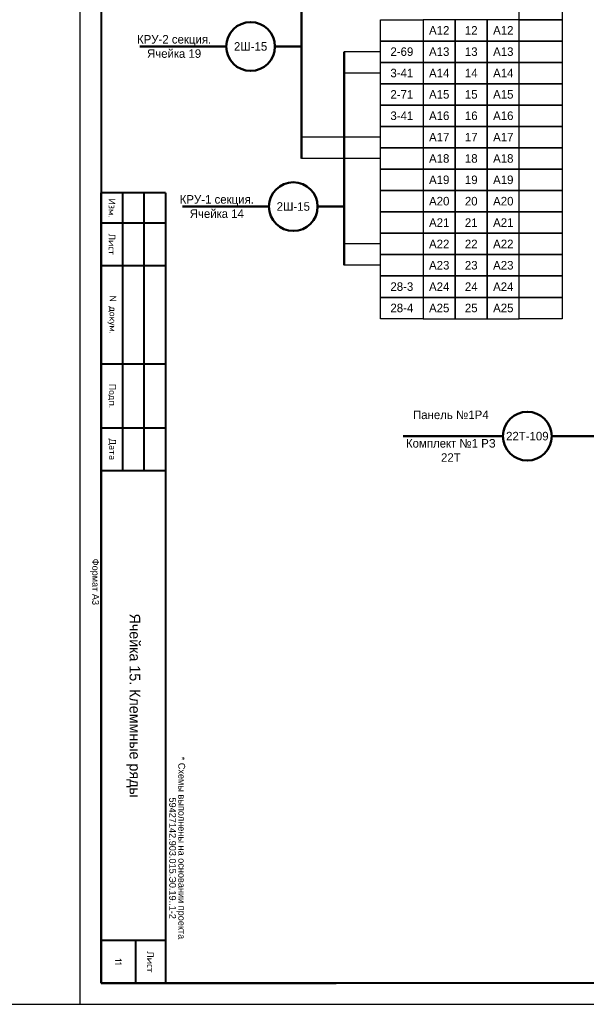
# Model space of a CAD drawing. Header units: millimetres. Extents: x 7700 to 12777, y -2533 to 2568.
# Tile 61 of 74: x 12140 to 12273, y 652 to 883. Entities that reach past the tile are written whole.
import ezdxf

# ---------------------------------------------------------------- set-up
doc = ezdxf.new("R2010")
doc.units = ezdxf.units.MM
doc.layers.add('основная 0.5', color=7, linetype='Continuous', lineweight=50)
doc.styles.add('SIMPLEX', font='txt', dxfattribs={"height": 5})

msp = doc.modelspace()

# ---------------------------------------------------------------- linework, layer by layer
for p, q in [((12154.54, 1072.46), (12154.54, 652.45)), ((12224.96, 875.44), (12216.47, 875.44)), ((12224.96, 870.44), (12216.47, 870.44)), ((12224.96, 855.44), (12206.47, 855.44)), ((12224.96, 850.44), (12206.47, 850.44)), ((12224.96, 830.44), (12216.47, 830.44)), ((12224.96, 825.44), (12216.47, 825.44)), ((12154.54, 652.45), (12451.59, 652.45)), ((12154.54, 652.45), (12451.59, 652.45))]:
    msp.add_line(p, q)
at = {"lineweight": 40}
for p, q in [((12159.59, 1052.46), (12159.59, 657.37)), ((12164.59, 842.37), (12164.59, 777.37)), ((12169.59, 842.37), (12169.59, 777.37)), ((12174.59, 842.37), (12174.59, 777.37)), ((12174.59, 667.37), (12159.59, 667.37)), ((12167.59, 667.37), (12167.59, 657.37)), ((12446.59, 657.37), (12159.59, 657.37))]:
    msp.add_line(p, q, dxfattribs=at)
at = {"lineweight": 50}
for p, q in [((12206.47, 915.43), (12206.47, 850.44)), ((12188.85, 876.66), (12168.61, 876.66)), ((12206.47, 876.66), (12200.25, 876.66)), ((12216.47, 875.44), (12216.47, 825.44)), ((12198.85, 839.19), (12178.61, 839.19)), ((12216.47, 839.19), (12210.25, 839.19)), ((12253.64, 785.44), (12230.27, 785.44)), ((12276.26, 785.44), (12265.04, 785.44))]:
    msp.add_line(p, q, dxfattribs=at)
at = {"color": 1}
msp.add_line((12126.44, 652.45), (12154.54, 652.45), dxfattribs=at)
for points in [[(12267.46, 882.93), (12257.46, 882.93), (12257.46, 887.93), (12267.46, 887.93)], [(12234.96, 877.94), (12224.96, 877.94), (12224.96, 882.93), (12234.96, 882.93)], [(12234.96, 877.94), (12242.46, 877.94), (12242.46, 882.93), (12234.96, 882.93)], [(12242.46, 877.94), (12249.96, 877.94), (12249.96, 882.93), (12242.46, 882.93)], [(12249.96, 877.94), (12257.46, 877.94), (12257.46, 882.93), (12249.96, 882.93)], [(12267.46, 877.94), (12257.46, 877.94), (12257.46, 882.93), (12267.46, 882.93)], [(12234.96, 872.94), (12224.96, 872.94), (12224.96, 877.94), (12234.96, 877.94)], [(12234.96, 872.94), (12242.46, 872.94), (12242.46, 877.94), (12234.96, 877.94)], [(12242.46, 872.94), (12249.96, 872.94), (12249.96, 877.94), (12242.46, 877.94)], [(12249.96, 872.94), (12257.46, 872.94), (12257.46, 877.94), (12249.96, 877.94)], [(12267.46, 872.94), (12257.46, 872.94), (12257.46, 877.94), (12267.46, 877.94)], [(12234.96, 867.94), (12224.96, 867.94), (12224.96, 872.94), (12234.96, 872.94)], [(12234.96, 867.94), (12224.96, 867.94), (12224.96, 872.94), (12234.96, 872.94)], [(12234.96, 867.94), (12242.46, 867.94), (12242.46, 872.94), (12234.96, 872.94)], [(12234.96, 867.94), (12242.46, 867.94), (12242.46, 872.94), (12234.96, 872.94)], [(12242.46, 867.94), (12249.96, 867.94), (12249.96, 872.94), (12242.46, 872.94)], [(12249.96, 867.94), (12257.46, 867.94), (12257.46, 872.94), (12249.96, 872.94)], [(12249.96, 867.94), (12257.46, 867.94), (12257.46, 872.94), (12249.96, 872.94)], [(12267.46, 867.94), (12257.46, 867.94), (12257.46, 872.94), (12267.46, 872.94)], [(12267.46, 867.94), (12257.46, 867.94), (12257.46, 872.94), (12267.46, 872.94)], [(12234.96, 862.94), (12224.96, 862.94), (12224.96, 867.94), (12234.96, 867.94)], [(12234.96, 862.94), (12224.96, 862.94), (12224.96, 867.94), (12234.96, 867.94)], [(12234.96, 862.94), (12242.46, 862.94), (12242.46, 867.94), (12234.96, 867.94)], [(12234.96, 862.94), (12242.46, 862.94), (12242.46, 867.94), (12234.96, 867.94)], [(12242.46, 862.94), (12249.96, 862.94), (12249.96, 867.94), (12242.46, 867.94)], [(12249.96, 862.94), (12257.46, 862.94), (12257.46, 867.94), (12249.96, 867.94)], [(12249.96, 862.94), (12257.46, 862.94), (12257.46, 867.94), (12249.96, 867.94)], [(12267.46, 862.94), (12257.46, 862.94), (12257.46, 867.94), (12267.46, 867.94)], [(12267.46, 862.94), (12257.46, 862.94), (12257.46, 867.94), (12267.46, 867.94)], [(12234.96, 857.94), (12224.96, 857.94), (12224.96, 862.94), (12234.96, 862.94)], [(12234.96, 857.94), (12224.96, 857.94), (12224.96, 862.94), (12234.96, 862.94)], [(12234.96, 857.94), (12242.46, 857.94), (12242.46, 862.94), (12234.96, 862.94)], [(12234.96, 857.94), (12242.46, 857.94), (12242.46, 862.94), (12234.96, 862.94)], [(12242.46, 857.94), (12249.96, 857.94), (12249.96, 862.94), (12242.46, 862.94)], [(12249.96, 857.94), (12257.46, 857.94), (12257.46, 862.94), (12249.96, 862.94)], [(12249.96, 857.94), (12257.46, 857.94), (12257.46, 862.94), (12249.96, 862.94)], [(12267.46, 857.94), (12257.46, 857.94), (12257.46, 862.94), (12267.46, 862.94)], [(12267.46, 857.94), (12257.46, 857.94), (12257.46, 862.94), (12267.46, 862.94)], [(12234.96, 852.94), (12224.96, 852.94), (12224.96, 857.94), (12234.96, 857.94)], [(12234.96, 852.94), (12224.96, 852.94), (12224.96, 857.94), (12234.96, 857.94)], [(12234.96, 852.94), (12242.46, 852.94), (12242.46, 857.94), (12234.96, 857.94)], [(12234.96, 852.94), (12242.46, 852.94), (12242.46, 857.94), (12234.96, 857.94)], [(12242.46, 852.94), (12249.96, 852.94), (12249.96, 857.94), (12242.46, 857.94)], [(12249.96, 852.94), (12257.46, 852.94), (12257.46, 857.94), (12249.96, 857.94)], [(12249.96, 852.94), (12257.46, 852.94), (12257.46, 857.94), (12249.96, 857.94)], [(12267.46, 852.94), (12257.46, 852.94), (12257.46, 857.94), (12267.46, 857.94)], [(12267.46, 852.94), (12257.46, 852.94), (12257.46, 857.94), (12267.46, 857.94)], [(12234.96, 847.94), (12224.96, 847.94), (12224.96, 852.94), (12234.96, 852.94)], [(12234.96, 847.94), (12224.96, 847.94), (12224.96, 852.94), (12234.96, 852.94)], [(12234.96, 847.94), (12242.46, 847.94), (12242.46, 852.94), (12234.96, 852.94)], [(12234.96, 847.94), (12242.46, 847.94), (12242.46, 852.94), (12234.96, 852.94)], [(12242.46, 847.94), (12249.96, 847.94), (12249.96, 852.94), (12242.46, 852.94)], [(12249.96, 847.94), (12257.46, 847.94), (12257.46, 852.94), (12249.96, 852.94)], [(12249.96, 847.94), (12257.46, 847.94), (12257.46, 852.94), (12249.96, 852.94)], [(12267.46, 847.94), (12257.46, 847.94), (12257.46, 852.94), (12267.46, 852.94)], [(12267.46, 847.94), (12257.46, 847.94), (12257.46, 852.94), (12267.46, 852.94)], [(12234.96, 842.94), (12224.96, 842.94), (12224.96, 847.94), (12234.96, 847.94)], [(12234.96, 842.94), (12224.96, 842.94), (12224.96, 847.94), (12234.96, 847.94)], [(12234.96, 842.94), (12242.46, 842.94), (12242.46, 847.94), (12234.96, 847.94)], [(12234.96, 842.94), (12242.46, 842.94), (12242.46, 847.94), (12234.96, 847.94)], [(12242.46, 842.94), (12249.96, 842.94), (12249.96, 847.94), (12242.46, 847.94)], [(12249.96, 842.94), (12257.46, 842.94), (12257.46, 847.94), (12249.96, 847.94)], [(12249.96, 842.94), (12257.46, 842.94), (12257.46, 847.94), (12249.96, 847.94)], [(12267.46, 842.94), (12257.46, 842.94), (12257.46, 847.94), (12267.46, 847.94)], [(12267.46, 842.94), (12257.46, 842.94), (12257.46, 847.94), (12267.46, 847.94)], [(12234.96, 837.94), (12224.96, 837.94), (12224.96, 842.94), (12234.96, 842.94)], [(12234.96, 837.94), (12224.96, 837.94), (12224.96, 842.94), (12234.96, 842.94)], [(12234.96, 837.94), (12242.46, 837.94), (12242.46, 842.94), (12234.96, 842.94)], [(12234.96, 837.94), (12242.46, 837.94), (12242.46, 842.94), (12234.96, 842.94)], [(12242.46, 837.94), (12249.96, 837.94), (12249.96, 842.94), (12242.46, 842.94)], [(12249.96, 837.94), (12257.46, 837.94), (12257.46, 842.94), (12249.96, 842.94)], [(12249.96, 837.94), (12257.46, 837.94), (12257.46, 842.94), (12249.96, 842.94)], [(12267.46, 837.94), (12257.46, 837.94), (12257.46, 842.94), (12267.46, 842.94)], [(12267.46, 837.94), (12257.46, 837.94), (12257.46, 842.94), (12267.46, 842.94)], [(12234.96, 832.94), (12224.96, 832.94), (12224.96, 837.94), (12234.96, 837.94)], [(12234.96, 832.94), (12224.96, 832.94), (12224.96, 837.94), (12234.96, 837.94)], [(12234.96, 832.94), (12242.46, 832.94), (12242.46, 837.94), (12234.96, 837.94)], [(12234.96, 832.94), (12242.46, 832.94), (12242.46, 837.94), (12234.96, 837.94)], [(12242.46, 832.94), (12249.96, 832.94), (12249.96, 837.94), (12242.46, 837.94)], [(12249.96, 832.94), (12257.46, 832.94), (12257.46, 837.94), (12249.96, 837.94)], [(12249.96, 832.94), (12257.46, 832.94), (12257.46, 837.94), (12249.96, 837.94)], [(12267.46, 832.94), (12257.46, 832.94), (12257.46, 837.94), (12267.46, 837.94)], [(12267.46, 832.94), (12257.46, 832.94), (12257.46, 837.94), (12267.46, 837.94)], [(12234.96, 827.94), (12224.96, 827.94), (12224.96, 832.94), (12234.96, 832.94)], [(12234.96, 827.94), (12224.96, 827.94), (12224.96, 832.94), (12234.96, 832.94)], [(12234.96, 827.94), (12242.46, 827.94), (12242.46, 832.94), (12234.96, 832.94)], [(12234.96, 827.94), (12242.46, 827.94), (12242.46, 832.94), (12234.96, 832.94)], [(12242.46, 827.94), (12249.96, 827.94), (12249.96, 832.94), (12242.46, 832.94)], [(12249.96, 827.94), (12257.46, 827.94), (12257.46, 832.94), (12249.96, 832.94)], [(12249.96, 827.94), (12257.46, 827.94), (12257.46, 832.94), (12249.96, 832.94)], [(12267.46, 827.94), (12257.46, 827.94), (12257.46, 832.94), (12267.46, 832.94)], [(12267.46, 827.94), (12257.46, 827.94), (12257.46, 832.94), (12267.46, 832.94)], [(12234.96, 822.94), (12224.96, 822.94), (12224.96, 827.94), (12234.96, 827.94)], [(12234.96, 822.94), (12224.96, 822.94), (12224.96, 827.94), (12234.96, 827.94)], [(12234.96, 822.94), (12242.46, 822.94), (12242.46, 827.94), (12234.96, 827.94)], [(12234.96, 822.94), (12242.46, 822.94), (12242.46, 827.94), (12234.96, 827.94)], [(12242.46, 822.94), (12249.96, 822.94), (12249.96, 827.94), (12242.46, 827.94)], [(12249.96, 822.94), (12257.46, 822.94), (12257.46, 827.94), (12249.96, 827.94)], [(12249.96, 822.94), (12257.46, 822.94), (12257.46, 827.94), (12249.96, 827.94)], [(12267.46, 822.94), (12257.46, 822.94), (12257.46, 827.94), (12267.46, 827.94)], [(12267.46, 822.94), (12257.46, 822.94), (12257.46, 827.94), (12267.46, 827.94)], [(12234.96, 817.94), (12224.96, 817.94), (12224.96, 822.94), (12234.96, 822.94)], [(12234.96, 817.94), (12224.96, 817.94), (12224.96, 822.94), (12234.96, 822.94)], [(12234.96, 817.94), (12242.46, 817.94), (12242.46, 822.94), (12234.96, 822.94)], [(12234.96, 817.94), (12242.46, 817.94), (12242.46, 822.94), (12234.96, 822.94)], [(12242.46, 817.94), (12249.96, 817.94), (12249.96, 822.94), (12242.46, 822.94)], [(12249.96, 817.94), (12257.46, 817.94), (12257.46, 822.94), (12249.96, 822.94)], [(12249.96, 817.94), (12257.46, 817.94), (12257.46, 822.94), (12249.96, 822.94)], [(12267.46, 817.94), (12257.46, 817.94), (12257.46, 822.94), (12267.46, 822.94)], [(12267.46, 817.94), (12257.46, 817.94), (12257.46, 822.94), (12267.46, 822.94)], [(12234.96, 812.94), (12224.96, 812.94), (12224.96, 817.94), (12234.96, 817.94)], [(12234.96, 812.94), (12224.96, 812.94), (12224.96, 817.94), (12234.96, 817.94)], [(12234.96, 812.94), (12242.46, 812.94), (12242.46, 817.94), (12234.96, 817.94)], [(12234.96, 812.94), (12242.46, 812.94), (12242.46, 817.94), (12234.96, 817.94)], [(12242.46, 812.94), (12249.96, 812.94), (12249.96, 817.94), (12242.46, 817.94)], [(12249.96, 812.94), (12257.46, 812.94), (12257.46, 817.94), (12249.96, 817.94)], [(12249.96, 812.94), (12257.46, 812.94), (12257.46, 817.94), (12249.96, 817.94)], [(12267.46, 812.94), (12257.46, 812.94), (12257.46, 817.94), (12267.46, 817.94)], [(12267.46, 812.94), (12257.46, 812.94), (12257.46, 817.94), (12267.46, 817.94)]]:
    msp.add_lwpolyline(points, close=True)
at = {"lineweight": 50}
for centre in [(12194.55, 876.66), (12204.55, 839.19), (12259.34, 785.44)]:
    msp.add_circle(centre, 5.7, dxfattribs=at)
at = {"layer": 'основная 0.5', "color": 0}
for p, q in [((12159.59, 842.37), (12159.59, 657.37)), ((12159.59, 657.37), (12214.59, 657.37))]:
    msp.add_line(p, q, dxfattribs=at)
at = {"layer": 'основная 0.5', "lineweight": 40}
for p, q in [((12174.59, 842.37), (12159.59, 842.37)), ((12159.59, 835.37), (12174.59, 835.37)), ((12159.59, 825.37), (12174.59, 825.37)), ((12159.59, 802.37), (12174.59, 802.37)), ((12159.59, 787.37), (12174.59, 787.37)), ((12159.59, 777.37), (12174.59, 777.37)), ((12174.59, 777.37), (12174.59, 657.37))]:
    msp.add_line(p, q, dxfattribs=at)

# ---------------------------------------------------------------- texts
at = {"char_height": 2, "attachment_point": 5, "rotation": 0, "style": 'SIMPLEX'}
for s, insert, width in [('A12', (12238.71, 880.44), 7.4997), ('A12', (12253.71, 880.44), 7.4997), ('2-69', (12229.96, 875.44), 9.9995), ('A13', (12238.71, 875.44), 7.4997), ('A13', (12253.71, 875.44), 7.4997), ('3-41', (12229.96, 870.44), 9.9995), ('A14', (12238.71, 870.44), 7.4997), ('A14', (12253.71, 870.44), 7.4997), ('2-71', (12229.96, 865.44), 9.9996), ('A15', (12238.71, 865.44), 7.4997), ('A15', (12253.71, 865.44), 7.4997), ('3-41', (12229.96, 860.44), 9.9996), ('A16', (12238.71, 860.44), 7.4997), ('A16', (12253.71, 860.44), 7.4997), ('A17', (12238.71, 855.44), 7.4997), ('A17', (12253.71, 855.44), 7.4997), ('A18', (12238.71, 850.44), 7.4997), ('A18', (12253.71, 850.44), 7.4997), ('A19', (12238.71, 845.44), 7.4997), ('A19', (12253.71, 845.44), 7.4997), ('A20', (12238.71, 840.44), 7.4997), ('A20', (12253.71, 840.44), 7.4997), ('A21', (12238.71, 835.44), 7.4997), ('A21', (12253.71, 835.44), 7.4997), ('A22', (12238.71, 830.44), 7.4997), ('A22', (12253.71, 830.44), 7.4997), ('A23', (12238.71, 825.44), 7.4997), ('A23', (12253.71, 825.44), 7.4997), ('28-3', (12229.96, 820.44), 9.9995), ('A24', (12238.71, 820.44), 7.4997), ('A24', (12253.71, 820.44), 7.4997), ('28-4', (12229.96, 815.44), 9.9995), ('A25', (12238.71, 815.44), 7.4997), ('A25', (12253.71, 815.44), 7.4997)]:
    msp.add_mtext(s, dxfattribs=dict(at, insert=insert, width=width))
at = {"char_height": 2, "attachment_point": 5, "style": 'SIMPLEX'}
for s, insert, width in [('12', (12246.21, 880.44), 7.4997), ('КРУ-2 секция. \\PЯчейка 19', (12176.64, 876.66), 22.9135), ('13', (12246.21, 875.44), 7.4997), ('14', (12246.21, 870.44), 7.4997), ('15', (12246.21, 865.44), 7.4997), ('16', (12246.21, 860.44), 7.4997), ('17', (12246.21, 855.44), 7.4997), ('18', (12246.21, 850.44), 7.4997), ('19', (12246.21, 845.44), 7.4997), ('КРУ-1 секция. \\PЯчейка 14', (12186.64, 839.19), 22.9135), ('20', (12246.21, 840.44), 7.4997), ('21', (12246.21, 835.44), 7.4997), ('22', (12246.21, 830.44), 7.4997), ('23', (12246.21, 825.44), 7.4997), ('24', (12246.21, 820.44), 7.4997), ('25', (12246.21, 815.44), 7.4997), ('Панель №1Р4\\P\\PКомплект №1 РЗ 22Т', (12241.43, 785.44), 22.9135)]:
    msp.add_mtext(s, dxfattribs=dict(at, insert=insert, width=width))
at = {"color": 4, "char_height": 2, "width": 11.4, "attachment_point": 5, "style": 'SIMPLEX'}
for s, insert in [('2Ш-15', (12194.55, 876.66)), ('2Ш-15', (12204.55, 839.19)), ('22Т-109', (12259.34, 785.44))]:
    msp.add_mtext(s, dxfattribs=dict(at, insert=insert))
at = {"lineweight": 35, "attachment_point": 5, "rotation": 270, "line_spacing_factor": 0.8, "style": 'SIMPLEX'}
for s, insert, char_height, width in [('{\\Fromans|c204;Изм.}', (12162.09, 838.87), 1.6, 7), ('{\\Fromans|c204;Лист}', (12162.09, 830.37), 1.6, 10), ('{\\Fromans|c0;N \\Fromans|c204;докум.}', (12162.09, 813.87), 1.6, 23), ('{\\Fromans|c204;Подп.}', (12162.09, 794.87), 1.6, 15), ('{\\Fromans|c204;Дата}', (12162.09, 782.37), 1.6, 10), ('Ячейка 15. Клеммные ряды ', (12167.09, 722.37), 2.5, 110), ('\\pi-4.8,l6.4,t6.4;*^IСхемы выполнены на основании проекта 59427142.903.015.Э0.19..1-2', (12177.35, 689.85), 1.6, 64.5299), ('{\\Fromans|c204;Лист}', (12171.09, 662.37), 1.6, 10), ('{\\Fromans|c204;11}', (12163.59, 662.37), 1.6, 10)]:
    msp.add_mtext(s, dxfattribs=dict(at, insert=insert, char_height=char_height, width=width))
at = {"lineweight": 30, "insert": (12159.07, 756.77), "char_height": 1.6, "attachment_point": 1, "rotation": 270, "style": 'SIMPLEX'}
msp.add_mtext_dynamic_manual_height_columns('Формат А3', width=45.8537, gutter_width=12.5, heights=[0], dxfattribs=at)

doc.saveas('drawing.dxf')
